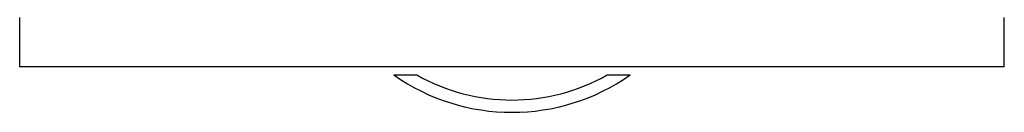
# Model space of a CAD drawing. Header units: inches. Extents: x 100794 to 106273, y 288 to 2276.
# Tile 22 of 149: x 102171.83 to 102197.37, y 732.97 to 735.37. Entities that reach past the tile are written whole.
import ezdxf

# ---------------------------------------------------------------- set-up
doc = ezdxf.new("R2010")
doc.units = ezdxf.units.IN
doc.header["$MEASUREMENT"] = 0
doc.layers.get('0').update_dxf_attribs({"linetype": 'CONTINUOUS'})

msp = doc.modelspace()

# ---------------------------------------------------------------- linework, layer by layer
at = {"color": 7}
for p, q in [((102171.83481, 734.15033), (102171.83481, 735.42697)), ((102197.36768, 734.15033), (102197.36768, 735.42697)), ((102197.36768, 734.15033), (102171.83481, 734.15033)), ((102181.5373, 733.93567), (102182.13338, 733.93567)), ((102187.0691, 733.93567), (102187.66519, 733.93567))]:
    msp.add_line(p, q, dxfattribs=at)
for radius, start, end in [(5.32533, 234.875628, 305.124372), (5.00617, 240.464381, 299.535619)]:
    msp.add_arc((102184.60124, 738.29128), radius, start, end, dxfattribs=at)

doc.saveas('drawing.dxf')
